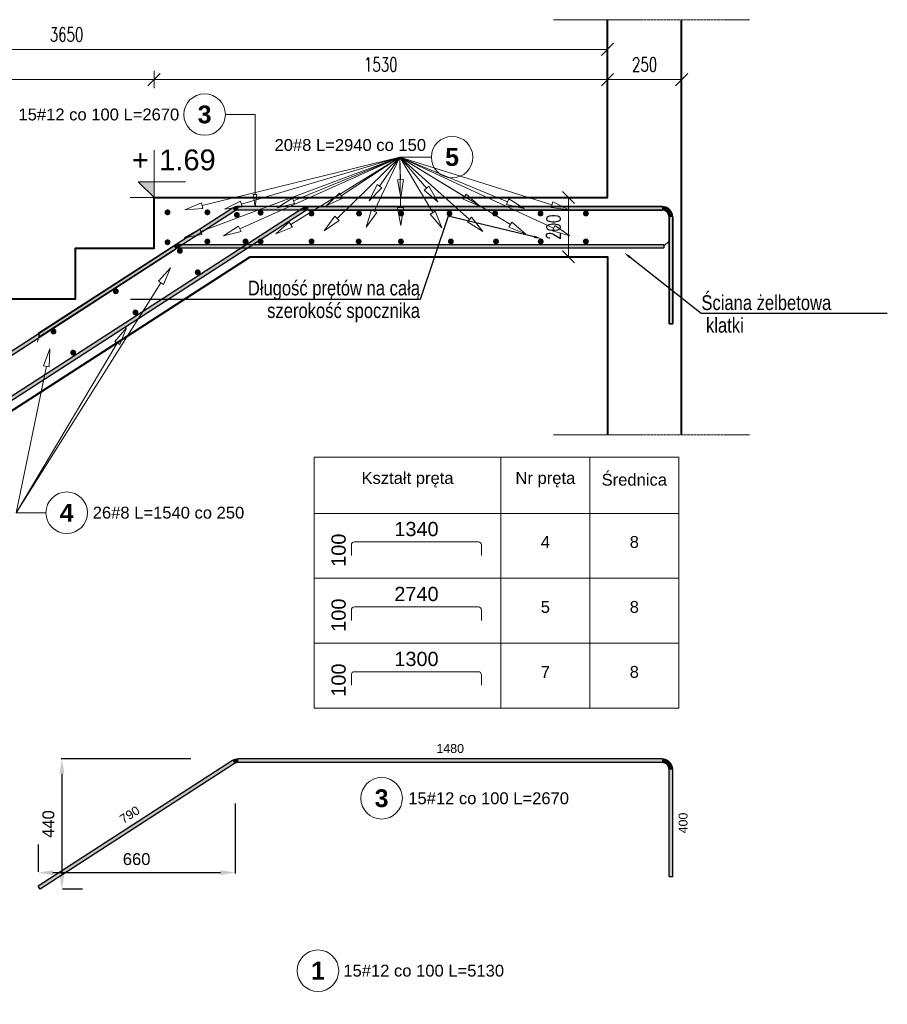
# Model space of a CAD drawing. Extents: x -1474 to 75706, y -13965 to 75879.
# Tile 3 of 17: x 18001 to 20928, y -3870 to -549. Entities that reach past the tile are written whole.
import ezdxf
from ezdxf import colors
from ezdxf.entities.mleader import LeaderData, LeaderLine
from ezdxf.enums import TextEntityAlignment as Align
from ezdxf.math import Vec2, Vec3

# ---------------------------------------------------------------- set-up
doc = ezdxf.new("R2010")
doc.units = 0
doc.header["$LTSCALE"] = 10
doc.header["$MEASUREMENT"] = 0
doc.linetypes.add('HIDDEN', pattern=[0.375, 0.25, -0.125])
for name, color, linetype, lineweight in [('P-Opis', 1, 'Continuous', 18), ('P-Przerywana', 13, 'HIDDEN', 9), ('P-Wymiar', 254, 'Continuous', 9), ('RCAD_deskowanie', 3, 'Continuous', 40)]:
    doc.layers.add(name, color=color, linetype=linetype, lineweight=lineweight)
for name, color, linetype in [('RCAD_kształt pręta', 7, 'Continuous'), ('RCAD_opis kształtu pręta', 7, 'Continuous'), ('RCAD_opis rozkładu', 7, 'Continuous'), ('RCAD_pręt wyrzucony', 130, 'Continuous'), ('RCAD_pręty punktowe', 7, 'Continuous'), ('RCAD_symbole graficzne', 7, 'Continuous')]:
    doc.layers.add(name, color=color, linetype=linetype)
doc.styles.add('_Fd Opis', font='arial.ttf')
doc.styles.add('ROMANS', font='romans.shx', dxfattribs={"width": 0.7})
doc.styles.add('style1', font='arial.ttf')
doc.styles.add('style2', font='arial.ttf', dxfattribs={"height": 40})
doc.styles.add('style3', font='arialbd.ttf')
doc.dimstyles.new('A25', dxfattribs={"dimscale": 27, "dimtxt": 1.75, "dimasz": 0.06, "dimexe": 0, "dimexo": 0, "dimgap": 1, "dimtad": 1, "dimdec": 4, "dimrnd": 0.1, "dimdsep": 46, "dimtxsty": 'ROMANS', "dimblk": '[[[[[[[[', "dimcen": 2, "dimdle": 2, "dimse1": 1, "dimse2": 1, "dimclrd": 256, "dimclrt": 1, "dimadec": 0, "dimazin": 0, "dimtfac": 1, "dimtdec": 4, "dimtix": 1, "dimtmove": 2, "dimatfit": 3, "dimldrblk": '[[[[[[[[', "dimfxl": 0, "dimtvp": 0.6, "dimtolj": 1, "dimlwd": -1, "dimarcsym": 0})
doc.dimstyles.new('RBCT DIM 20', dxfattribs={"dimtxt": 40, "dimasz": 50, "dimexe": 2.5, "dimexo": 150, "dimgap": 25, "dimtad": 1, "dimdec": 0, "dimzin": 1, "dimtxsty": 'style1', "dimcen": 50, "dimclrd": 8, "dimclre": 8, "dimclrt": 2, "dimadec": 0, "dimazin": 0, "dimtfac": 1, "dimtdec": 0, "dimtmove": 0, "dimatfit": 3, "dimfxl": 1, "dimarcsym": 0})

# ---------------------------------------------------------------- blocks, each defined once
blk = doc.blocks.new('[[[[[[[[')
at = {"layer": 'P-Wymiar'}
for p, q in [((-12.7, -12.7), (12.7, 12.7)), ((0, 0), (-4.6, 0)), ((0, 18), (0, -18))]:
    blk.add_line(p, q, dxfattribs=at)
blk = doc.blocks.new('*D134')
at = {"layer": 'Defpoints', "color": 0, "transparency": 16777216}
for p in [(15868.5, -1149.1), (18454.4, -1149.1), (16069.4, -2688.1)]:
    blk.add_point(p, dxfattribs=at)
at = {"layer": 'P-Wymiar', "transparency": 16777216}
blk.add_line((15868.5, -2686.5), (15868.5, -1150.7), dxfattribs=at)
at = {"layer": 'P-Wymiar', "transparency": 16777216, "xscale": 1.62, "yscale": 1.62, "zscale": 1.62}
for p, rotation in [((15868.5, -1149.1), 90), ((15868.5, -2688.1), 270)]:
    blk.add_blockref('[[[[[[[[', p, dxfattribs=dict(at, rotation=rotation))
at = {"layer": 'P-Wymiar', "color": 1, "transparency": 16777216, "insert": (15817.9, -1918.6), "char_height": 47.25, "attachment_point": 5, "rotation": 90, "style": 'ROMANS'}
blk.add_mtext('\\A1;1539', dxfattribs=at)
blk = doc.blocks.new('*D135')
at = {"layer": 'Defpoints', "color": 0, "transparency": 16777216}
for p in [(18454.4, -751.1), (18454.4, -1149.1), (16069.4, -2688.1)]:
    blk.add_point(p, dxfattribs=at)
at = {"layer": 'P-Wymiar', "transparency": 16777216}
blk.add_line((16071, -751.1), (18452.8, -751.1), dxfattribs=at)
at = {"layer": 'P-Wymiar', "transparency": 16777216, "xscale": 1.62, "yscale": 1.62, "zscale": 1.62, "rotation": 180}
blk.add_blockref('[[[[[[[[', (16069.4, -751.1), dxfattribs=at)
at = {"layer": 'P-Wymiar', "transparency": 16777216, "xscale": 1.62, "yscale": 1.62, "zscale": 1.62}
blk.add_blockref('[[[[[[[[', (18454.4, -751.1), dxfattribs=at)
at = {"layer": 'P-Wymiar', "color": 1, "transparency": 16777216, "insert": (17261.9, -700.5), "char_height": 47.25, "attachment_point": 5, "style": 'ROMANS'}
blk.add_mtext('\\A1;2385', dxfattribs=at)
blk = doc.blocks.new('*D136')
at = {"layer": 'Defpoints', "color": 0, "transparency": 16777216}
for p in [(19984.4, -751.1), (18454.4, -1149.1), (19984.4, -1149.1)]:
    blk.add_point(p, dxfattribs=at)
at = {"layer": 'P-Wymiar', "transparency": 16777216}
blk.add_line((18456, -751.1), (19982.8, -751.1), dxfattribs=at)
at = {"layer": 'P-Wymiar', "transparency": 16777216, "xscale": 1.62, "yscale": 1.62, "zscale": 1.62, "rotation": 180}
blk.add_blockref('[[[[[[[[', (18454.4, -751.1), dxfattribs=at)
at = {"layer": 'P-Wymiar', "transparency": 16777216, "xscale": 1.62, "yscale": 1.62, "zscale": 1.62}
blk.add_blockref('[[[[[[[[', (19984.4, -751.1), dxfattribs=at)
at = {"layer": 'P-Wymiar', "color": 1, "transparency": 16777216, "insert": (19219.4, -700.5), "char_height": 47.25, "attachment_point": 5, "style": 'ROMANS'}
blk.add_mtext('\\A1;1530', dxfattribs=at)
blk = doc.blocks.new('*D137')
at = {"layer": 'Defpoints', "color": 0, "transparency": 16777216}
for p in [(20234.4, -751.1), (19984.4, -1149.1), (20234.4, -1149.1)]:
    blk.add_point(p, dxfattribs=at)
at = {"layer": 'P-Wymiar', "transparency": 16777216}
blk.add_line((19986, -751.1), (20232.8, -751.1), dxfattribs=at)
at = {"layer": 'P-Wymiar', "transparency": 16777216, "xscale": 1.62, "yscale": 1.62, "zscale": 1.62, "rotation": 180}
blk.add_blockref('[[[[[[[[', (19984.4, -751.1), dxfattribs=at)
at = {"layer": 'P-Wymiar', "transparency": 16777216, "xscale": 1.62, "yscale": 1.62, "zscale": 1.62}
blk.add_blockref('[[[[[[[[', (20234.4, -751.1), dxfattribs=at)
at = {"layer": 'P-Wymiar', "color": 1, "transparency": 16777216, "insert": (20109.4, -700.5), "char_height": 47.25, "attachment_point": 5, "style": 'ROMANS'}
blk.add_mtext('\\A1;250', dxfattribs=at)
blk = doc.blocks.new('*D138')
at = {"layer": 'Defpoints', "color": 0, "transparency": 16777216}
for p in [(16334.4, -649.2), (19984.4, -1149.1), (16334.4, -2517.1)]:
    blk.add_point(p, dxfattribs=at)
at = {"layer": 'P-Wymiar', "transparency": 16777216}
blk.add_line((19982.8, -649.2), (16336, -649.2), dxfattribs=at)
at = {"layer": 'P-Wymiar', "transparency": 16777216, "xscale": 1.62, "yscale": 1.62, "zscale": 1.62, "rotation": 180}
blk.add_blockref('[[[[[[[[', (16334.4, -649.2), dxfattribs=at)
at = {"layer": 'P-Wymiar', "transparency": 16777216, "xscale": 1.62, "yscale": 1.62, "zscale": 1.62}
blk.add_blockref('[[[[[[[[', (19984.4, -649.2), dxfattribs=at)
at = {"layer": 'P-Wymiar', "color": 1, "transparency": 16777216, "insert": (18159.4, -598.6), "char_height": 47.25, "attachment_point": 5, "style": 'ROMANS'}
blk.add_mtext('\\A1;3650', dxfattribs=at)
blk = doc.blocks.new('*D145')
at = {"layer": 'Defpoints', "color": 0, "transparency": 16777216}
for p in [(18778.3, -1349.1), (16587, -2884.1), (16319.4, -2935.8), (16319.4, -2935.8), (16740.5, -2935.8)]:
    blk.add_point(p, dxfattribs=at)
at = {"layer": 'P-Wymiar', "transparency": 16777216}
blk.add_arc((16319.4, -2935.8), 272.5, 0.3406, 32.4929, dxfattribs=at)
at = {"layer": 'P-Wymiar', "transparency": 16777216, "xscale": 1.62, "yscale": 1.62, "zscale": 1.62}
for p, rotation in [((16548.4, -2788.1), 122.6631653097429), ((16591.9, -2935.8), 270.1703009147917)]:
    blk.add_blockref('[[[[[[[[', p, dxfattribs=dict(at, rotation=rotation))
at = {"layer": 'P-Wymiar', "color": 1, "transparency": 16777216, "insert": (16629.4, -2844.5), "char_height": 47.25, "attachment_point": 5, "rotation": 286.4167, "style": 'ROMANS'}
blk.add_mtext('\\A1;33°', dxfattribs=at)
blk = doc.blocks.new('*D148')
at = {"layer": 'Defpoints', "color": 0, "transparency": 16777216}
for p in [(18728.2, -3042.7), (18063.5, -3426.3), (18063.5, -3481.8)]:
    blk.add_point(p, dxfattribs=at)
at = {"layer": 'P-Wymiar', "color": 8, "lineweight": -2, "transparency": 16777216}
for p, q in [((18728.2, -3192.7), (18728.2, -3428.8)), ((18063.5, -3331.8), (18063.5, -3423.8)), ((18678.2, -3426.3), (18113.5, -3426.3))]:
    blk.add_line(p, q, dxfattribs=at)
at = {"layer": 'P-Wymiar', "color": 8, "transparency": 16777216}
for points in [[(18113.5, -3417.9), (18113.5, -3434.6), (18063.5, -3426.3)], [(18678.2, -3417.9), (18678.2, -3434.6), (18728.2, -3426.3)]]:
    blk.add_solid(points, dxfattribs=at)
at = {"layer": 'P-Wymiar', "color": 2, "transparency": 16777216, "insert": (18395.8, -3380.8), "char_height": 40, "attachment_point": 5, "style": 'style1'}
blk.add_mtext('660', dxfattribs=at)
blk = doc.blocks.new('*D149')
at = {"layer": 'Defpoints', "color": 0, "transparency": 16777216}
for p in [(18728.2, -3042.7), (18063.5, -3481.8), (18143.7, -3481.8)]:
    blk.add_point(p, dxfattribs=at)
at = {"layer": 'P-Wymiar', "color": 8, "lineweight": -2, "transparency": 16777216}
for p, q in [((18578.2, -3042.7), (18141.2, -3042.7)), ((18143.7, -3092.7), (18143.7, -3431.8)), ((18213.5, -3481.8), (18146.2, -3481.8))]:
    blk.add_line(p, q, dxfattribs=at)
at = {"layer": 'P-Wymiar', "color": 8, "transparency": 16777216}
for points in [[(18135.4, -3092.7), (18152.1, -3092.7), (18143.7, -3042.7)], [(18135.4, -3431.8), (18152.1, -3431.8), (18143.7, -3481.8)]]:
    blk.add_solid(points, dxfattribs=at)
at = {"layer": 'P-Wymiar', "color": 2, "transparency": 16777216, "insert": (18098.3, -3262.3), "char_height": 40, "attachment_point": 5, "rotation": 90, "style": 'style1'}
blk.add_mtext('440', dxfattribs=at)
blk = doc.blocks.new('*D160')
at = {"layer": 'Defpoints', "color": 0, "transparency": 16777216}
for p in [(19915, -1149.1), (19852.9, -1349.1), (19915, -1349.1)]:
    blk.add_point(p, dxfattribs=at)
at = {"layer": 'P-Wymiar', "transparency": 16777216}
blk.add_line((19852.9, -1150.7), (19852.9, -1347.5), dxfattribs=at)
at = {"layer": 'P-Wymiar', "transparency": 16777216, "xscale": 1.62, "yscale": 1.62, "zscale": 1.62}
for p, rotation in [((19852.9, -1149.1), 90), ((19852.9, -1349.1), 270)]:
    blk.add_blockref('[[[[[[[[', p, dxfattribs=dict(at, rotation=rotation))
at = {"layer": 'P-Wymiar', "color": 1, "transparency": 16777216, "insert": (19802.2, -1249.1), "char_height": 47.25, "attachment_point": 5, "rotation": 90, "style": 'ROMANS'}
blk.add_mtext('\\A1;200', dxfattribs=at)

msp = doc.modelspace()

# ---------------------------------------------------------------- hatches: boundary and pattern name
at = {"layer": 'RCAD_kształt pręta'}
for points in [[(16162.32921, -3001.47005), (16155.82282, -2991.38705), (18955.40678, -1184.86306), (18961.91317, -1194.94606)], [(18719.33113, -1184.86306), (18725.83752, -1194.94606), (18069.96002, -1618.17268), (18063.45363, -1608.08968)], [(20168.4045, -1179.11207), (20168.4045, -1191.11207), (18738.8503, -1191.11207), (18738.8503, -1179.11207)], [(18974.92595, -1191.11207), (18974.92595, -1179.11207), (20168.4045, -1179.11207), (20168.4045, -1191.11207)], [(20192.4045, -1215.11207), (20204.4045, -1215.11207), (20204.4045, -1575.11207), (20192.4045, -1575.11207)], [(20204.4045, -1575.11207), (20192.4045, -1575.11207), (20192.4045, -1215.11207), (20204.4045, -1215.11207)], [(16127.37207, -2874.87642), (16120.85585, -2864.79976), (18520.73564, -1312.88211), (18527.25186, -1322.95876)], [(18540.28429, -1319.11207), (18540.28429, -1307.11207), (20174.4045, -1307.11207), (20174.4045, -1319.11207)]]:
    msp.add_hatch(color=4, dxfattribs=at).paths.add_polyline_path(points, flags=0)
h = msp.add_hatch(color=4, dxfattribs=at)
edge = h.paths.add_edge_path(flags=0)
edge.add_line((18738.8503, -1179.11207), (18738.8503, -1191.11207))
edge.add_arc((18738.8503, -1215.11207), 24, 90, 122.83346622)
edge.add_line((18725.83752, -1194.94606), (18719.33113, -1184.86306))
edge.add_arc((18738.8503, -1215.11207), 36, 450, 482.83346622, ccw=False)
h = msp.add_hatch(color=4, dxfattribs=at)
edge = h.paths.add_edge_path(flags=0)
edge.add_line((18974.92595, -1179.11207), (18974.92595, -1191.11207))
edge.add_arc((18974.92595, -1215.11207), 24, 90, 122.83346622)
edge.add_line((18961.91317, -1194.94606), (18955.40678, -1184.86306))
edge.add_arc((18974.92595, -1215.11207), 36, 450, 482.83346622, ccw=False)
h = msp.add_hatch(color=4, dxfattribs=at)
edge = h.paths.add_edge_path(flags=0)
edge.add_line((20204.4045, -1215.11207), (20192.4045, -1215.11207))
edge.add_arc((20168.4045, -1215.11207), 24, 0, 90)
edge.add_line((20168.4045, -1191.11207), (20168.4045, -1179.11207))
edge.add_arc((20168.4045, -1215.11207), 36, 360, 450, ccw=False)
h = msp.add_hatch(color=4, dxfattribs=at)
edge = h.paths.add_edge_path(flags=0)
edge.add_line((20204.4045, -1215.11207), (20192.4045, -1215.11207))
edge.add_arc((20168.4045, -1215.11207), 24, 0, 90)
edge.add_line((20168.4045, -1191.11207), (20168.4045, -1179.11207))
edge.add_arc((20168.4045, -1215.11207), 36, 360, 450, ccw=False)
h = msp.add_hatch(color=4, dxfattribs=at)
edge = h.paths.add_edge_path(flags=0)
edge.add_line((18540.28429, -1307.11207), (18540.28429, -1319.11207))
edge.add_arc((18540.28429, -1343.11207), 24, 90, 122.88932466)
edge.add_line((18527.25186, -1322.95876), (18520.73564, -1312.88211))
edge.add_arc((18540.28429, -1343.11207), 36, 450, 482.88932466, ccw=False)
at = {"layer": 'RCAD_pręt wyrzucony'}
for points in [[(18719.33113, -3048.50023), (18725.83752, -3058.58323), (18069.96002, -3481.80985), (18063.45363, -3471.72685)], [(20168.4045, -3042.74924), (20168.4045, -3054.74924), (18738.8503, -3054.74924), (18738.8503, -3042.74924)], [(20204.4045, -3438.74924), (20192.4045, -3438.74924), (20192.4045, -3078.74924), (20204.4045, -3078.74924)]]:
    msp.add_hatch(color=4, dxfattribs=at).paths.add_polyline_path(points, flags=0)
h = msp.add_hatch(color=4, dxfattribs=at)
edge = h.paths.add_edge_path(flags=0)
edge.add_line((18738.8503, -3042.74924), (18738.8503, -3054.74924))
edge.add_arc((18738.8503, -3078.74924), 24, 90, 122.83346622)
edge.add_line((18725.83752, -3058.58323), (18719.33113, -3048.50023))
edge.add_arc((18738.8503, -3078.74924), 36, 450, 482.83346622, ccw=False)
h = msp.add_hatch(color=4, dxfattribs=at)
edge = h.paths.add_edge_path(flags=0)
edge.add_line((20204.4045, -3078.74924), (20192.4045, -3078.74924))
edge.add_arc((20168.4045, -3078.74924), 24, 0, 90)
edge.add_line((20168.4045, -3054.74924), (20168.4045, -3042.74924))
edge.add_arc((20168.4045, -3078.74924), 36, 360, 450, ccw=False)
at = {"layer": 'RCAD_pręty punktowe'}
h = msp.add_hatch(color=1, dxfattribs=at)
edge = h.paths.add_edge_path(flags=0)
edge.add_arc((18500.08235, -1198.91713), 10, 0, 360, ccw=False)
h = msp.add_hatch(color=1, dxfattribs=at)
edge = h.paths.add_edge_path(flags=0)
edge.add_arc((18634.4634, -1198.91713), 10, 0, 360, ccw=False)
h = msp.add_hatch(color=1, dxfattribs=at)
edge = h.paths.add_edge_path(flags=0)
edge.add_arc((18813.99575, -1199.9918), 10, 0, 360, ccw=False)
h = msp.add_hatch(color=1, dxfattribs=at)
edge = h.paths.add_edge_path(flags=0)
edge.add_arc((18985.73775, -1202.86748), 10, 0, 360, ccw=False)
h = msp.add_hatch(color=1, dxfattribs=at)
edge = h.paths.add_edge_path(flags=0)
edge.add_arc((19146.1411, -1202.86748), 10, 0, 360, ccw=False)
h = msp.add_hatch(color=1, dxfattribs=at)
edge = h.paths.add_edge_path(flags=0)
edge.add_arc((19288.31643, -1202.86748), 10, 0, 360, ccw=False)
h = msp.add_hatch(color=1, dxfattribs=at)
edge = h.paths.add_edge_path(flags=0)
edge.add_arc((19451.23913, -1202.86748), 10, 0, 360, ccw=False)
h = msp.add_hatch(color=1, dxfattribs=at)
edge = h.paths.add_edge_path(flags=0)
edge.add_arc((19605.21068, -1202.86748), 10, 0, 360, ccw=False)
h = msp.add_hatch(color=1, dxfattribs=at)
edge = h.paths.add_edge_path(flags=0)
edge.add_arc((19758.28672, -1202.86748), 10, 0, 360, ccw=False)
h = msp.add_hatch(color=1, dxfattribs=at)
edge = h.paths.add_edge_path(flags=0)
edge.add_arc((19911.4954, -1202.86748), 10, 0, 360, ccw=False)
h = msp.add_hatch(color=1, dxfattribs=at)
edge = h.paths.add_edge_path(flags=0)
edge.add_arc((18733.96675, -1207.5344), 10, 0, 360, ccw=False)
h = msp.add_hatch(color=1, dxfattribs=at)
edge = h.paths.add_edge_path(flags=0)
edge.add_arc((18500.08235, -1299.90963), 10, 0, 360, ccw=False)
h = msp.add_hatch(color=1, dxfattribs=at)
edge = h.paths.add_edge_path(flags=0)
edge.add_arc((18634.4634, -1297.11207), 10, 0, 360, ccw=False)
h = msp.add_hatch(color=1, dxfattribs=at)
edge = h.paths.add_edge_path(flags=0)
edge.add_arc((18763.26106, -1297.11207), 10, 0, 360, ccw=False)
h = msp.add_hatch(color=1, dxfattribs=at)
edge = h.paths.add_edge_path(flags=0)
edge.add_arc((18813.99575, -1297.11207), 10, 0, 360, ccw=False)
h = msp.add_hatch(color=1, dxfattribs=at)
edge = h.paths.add_edge_path(flags=0)
edge.add_arc((18985.93004, -1297.11207), 10, 0, 360, ccw=False)
h = msp.add_hatch(color=1, dxfattribs=at)
edge = h.paths.add_edge_path(flags=0)
edge.add_arc((19144.71111, -1297.11207), 10, 0, 360, ccw=False)
h = msp.add_hatch(color=1, dxfattribs=at)
edge = h.paths.add_edge_path(flags=0)
edge.add_arc((19287.45389, -1297.11207), 10, 0, 360, ccw=False)
h = msp.add_hatch(color=1, dxfattribs=at)
edge = h.paths.add_edge_path(flags=0)
edge.add_arc((19455.85794, -1297.11207), 10, 0, 360, ccw=False)
h = msp.add_hatch(color=1, dxfattribs=at)
edge = h.paths.add_edge_path(flags=0)
edge.add_arc((19608.22291, -1297.11207), 10, 0, 360, ccw=False)
h = msp.add_hatch(color=1, dxfattribs=at)
edge = h.paths.add_edge_path(flags=0)
edge.add_arc((19758.98445, -1297.11207), 10, 0, 360, ccw=False)
h = msp.add_hatch(color=1, dxfattribs=at)
edge = h.paths.add_edge_path(flags=0)
edge.add_arc((19911.35021, -1297.11207), 10, 0, 360, ccw=False)
h = msp.add_hatch(color=1, dxfattribs=at)
edge = h.paths.add_edge_path(flags=0)
edge.add_arc((18541.82979, -1328.94588), 10, 0, 360, ccw=False)
h = msp.add_hatch(color=1, dxfattribs=at)
edge = h.paths.add_edge_path(flags=0)
edge.add_arc((18601.89779, -1401.0752), 10, 0, 360, ccw=False)
h = msp.add_hatch(color=1, dxfattribs=at)
edge = h.paths.add_edge_path(flags=0)
edge.add_arc((18325.49292, -1465.18286), 10, 0, 360, ccw=False)
h = msp.add_hatch(color=1, dxfattribs=at)
edge = h.paths.add_edge_path(flags=0)
edge.add_arc((18391.83527, -1536.62497), 10, 0, 360, ccw=False)
h = msp.add_hatch(color=1, dxfattribs=at)
edge = h.paths.add_edge_path(flags=0)
edge.add_arc((18115.43041, -1600.73263), 10, 0, 360, ccw=False)
h = msp.add_hatch(color=1, dxfattribs=at)
edge = h.paths.add_edge_path(flags=0)
edge.add_arc((18181.77276, -1672.17474), 10, 0, 360, ccw=False)
at = {"layer": 'RCAD_symbole graficzne'}
msp.add_hatch(color=1, dxfattribs=at).paths.add_polyline_path([(18401.07117, -1095.77873), (18454.4045, -1149.11207), (18454.4045, -1095.77873)], flags=0)

# ---------------------------------------------------------------- linework, layer by layer
at = {"layer": 'P-Przerywana'}
for points in [[(19802.53703, -549.11207), (20462.87916, -549.11207)], [(19802.53703, -1949.11207), (20462.87916, -1949.11207)]]:
    msp.add_lwpolyline(points, dxfattribs=at)
at = {"layer": 'P-Wymiar', "color": 1}
for p, q in [((18994.66011, -2024.98289), (19624.66011, -2024.98289)), ((19624.66011, -2024.98289), (19924.66011, -2024.98289)), ((19624.66011, -2214.29146), (19624.66011, -2024.98289)), ((19624.66011, -2024.98289), (19624.66011, -2214.29146)), ((19924.66011, -2024.98289), (19924.66011, -2214.29146)), ((19924.66011, -2024.98289), (20224.66011, -2024.98289)), ((19924.66011, -2214.29146), (19924.66011, -2024.98289)), ((20224.66011, -2024.98289), (20224.66011, -2214.29146)), ((20224.66011, -2214.29146), (20224.66011, -2024.98289)), ((19624.66011, -2214.29146), (18994.66011, -2214.29146)), ((18994.66011, -2214.29146), (19624.66011, -2214.29146)), ((18994.66011, -2433.4061), (18994.66011, -2214.29146)), ((19924.66011, -2214.29146), (19624.66011, -2214.29146)), ((19624.66011, -2214.29146), (19624.66011, -2433.4061)), ((19624.66011, -2214.29146), (19924.66011, -2214.29146)), ((19624.66011, -2433.4061), (19624.66011, -2214.29146)), ((20224.66011, -2214.29146), (19924.66011, -2214.29146)), ((19924.66011, -2214.29146), (19924.66011, -2433.4061)), ((19924.66011, -2214.29146), (20224.66011, -2214.29146)), ((19924.66011, -2433.4061), (19924.66011, -2214.29146)), ((20224.66011, -2214.29146), (20224.66011, -2433.4061)), ((20224.66011, -2433.4061), (20224.66011, -2214.29146)), ((18994.66011, -2652.52074), (18994.66011, -2433.4061)), ((19624.66011, -2433.4061), (19624.66011, -2652.52074)), ((19624.66011, -2652.52074), (19624.66011, -2433.4061)), ((19924.66011, -2433.4061), (19924.66011, -2652.52074)), ((19924.66011, -2652.52074), (19924.66011, -2433.4061)), ((20224.66011, -2433.4061), (20224.66011, -2652.52074)), ((20224.66011, -2652.52074), (20224.66011, -2433.4061)), ((18994.66011, -2871.63537), (18994.66011, -2652.52074)), ((19624.66011, -2652.52074), (19624.66011, -2871.63537)), ((19624.66011, -2871.63537), (19624.66011, -2652.52074)), ((19924.66011, -2652.52074), (19924.66011, -2871.63537)), ((19924.66011, -2871.63537), (19924.66011, -2652.52074)), ((20224.66011, -2652.52074), (20224.66011, -2871.63537)), ((20224.66011, -2871.63537), (20224.66011, -2652.52074))]:
    msp.add_line(p, q, dxfattribs=at)
at = {"layer": 'P-Wymiar', "color": 4}
for p, q in [((19120.16438, -2356.16211), (19120.16438, -2321.01818)), ((19130.93147, -2310.25108), (19548.69652, -2310.25108)), ((19559.46362, -2321.01818), (19559.46362, -2356.16211)), ((19120.16438, -2575.27675), (19120.16438, -2540.13281)), ((19130.93147, -2529.36572), (19548.69652, -2529.36572)), ((19559.46362, -2540.13281), (19559.46362, -2575.27675)), ((19130.93147, -2748.48036), (19548.69652, -2748.48036)), ((19120.16438, -2794.39139), (19120.16438, -2759.24745)), ((19559.46362, -2759.24745), (19559.46362, -2794.39139))]:
    msp.add_line(p, q, dxfattribs=at)
at = {"layer": 'P-Wymiar', "color": 1}
for points in [[(18994.66011, -2214.29146), (18994.66011, -2024.98289)], [(18994.66011, -2433.4061), (20224.66011, -2433.4061)], [(18994.66011, -2652.52074), (20224.66011, -2652.52074)], [(18994.66011, -2871.63537), (20224.66011, -2871.63537)]]:
    msp.add_lwpolyline(points, dxfattribs=at)
at = {"layer": 'P-Wymiar', "color": 4}
for centre, start, end in [((19130.93147, -2321.01818), 90, 180), ((19548.69652, -2321.01818), 0, 90), ((19130.93147, -2540.13281), 90, 180), ((19548.69652, -2540.13281), 0, 90), ((19130.93147, -2759.24745), 90, 180), ((19548.69652, -2759.24745), 0, 90)]:
    msp.add_arc(centre, 10.76709, start, end, dxfattribs=at)
at = {"layer": 'RCAD_deskowanie'}
for points in [[(16069.4045, -4139.11207), (16069.4045, -2688.11207), (16334.4045, -2688.11207), (16334.4045, -2517.11207), (16599.4045, -2517.11207), (16599.4045, -2346.11207), (16864.4045, -2346.11207), (16864.4045, -2175.11207), (17129.4045, -2175.11207), (17129.4045, -2004.11207), (17394.4045, -2004.11207), (17394.4045, -1833.11207), (17659.4045, -1833.11207), (17659.4045, -1662.11207), (17924.4045, -1662.11207), (17924.4045, -1491.11207), (18189.4045, -1491.11207), (18189.4045, -1320.11207), (18454.4045, -1320.11207), (18454.4045, -1149.11207), (19984.4045, -1149.11207), (19984.4045, -549.11207)], [(20234.4045, -1949.11207), (20234.4045, -549.11207)], [(16319.4045, -4139.11207), (16319.4045, -2935.81569), (18778.33117, -1349.11207), (19984.4045, -1349.11207), (19984.4045, -1949.11207)]]:
    msp.add_lwpolyline(points, dxfattribs=at)
at = {"layer": 'RCAD_kształt pręta', "color": 4}
for p, q in [((16155.82282, -2991.38705), (18955.40678, -1184.86306)), ((16162.32921, -3001.47005), (18961.91317, -1194.94606)), ((18719.33113, -1184.86306), (18063.45363, -1608.08968)), ((18725.83752, -1194.94606), (18069.96002, -1618.17268)), ((20168.4045, -1179.11207), (18738.8503, -1179.11207)), ((20168.4045, -1191.11207), (18738.8503, -1191.11207)), ((18974.92595, -1179.11207), (20168.4045, -1179.11207)), ((18974.92595, -1191.11207), (20168.4045, -1191.11207)), ((20192.4045, -1215.11207), (20192.4045, -1575.11207)), ((20192.4045, -1575.11207), (20192.4045, -1215.11207)), ((20204.4045, -1215.11207), (20204.4045, -1575.11207)), ((20204.4045, -1575.11207), (20204.4045, -1215.11207)), ((16120.85585, -2864.79976), (18520.73564, -1312.88211)), ((16127.37207, -2874.87642), (18527.25186, -1322.95876)), ((18540.28429, -1307.11207), (20174.4045, -1307.11207)), ((18540.28429, -1319.11207), (20174.4045, -1319.11207)), ((20174.4045, -1307.11207), (20174.4045, -1319.11207)), ((20204.4045, -1575.11207), (20192.4045, -1575.11207)), ((20192.4045, -1575.11207), (20204.4045, -1575.11207)), ((18069.96002, -1618.17268), (18063.45363, -1608.08968))]:
    msp.add_line(p, q, dxfattribs=at)
at = {"layer": 'RCAD_kształt pręta', "color": 2, "lineweight": 5}
for p, q in [((20174.4045, -1313.11207), (20191.9045, -1295.61207)), ((18066.70682, -1613.13118), (18061.49093, -1637.32404))]:
    msp.add_line(p, q, dxfattribs=at)
at = {"layer": 'RCAD_kształt pręta', "color": 4}
for centre, radius, start, end in [((18738.8503, -1215.11207), 36, 90, 122.83346622), ((18738.8503, -1215.11207), 24, 90, 122.83346622), ((18974.92595, -1215.11207), 36, 90, 122.83346622), ((18974.92595, -1215.11207), 24, 90, 122.83346622), ((20168.4045, -1215.11207), 36, 0, 90), ((20168.4045, -1215.11207), 36, 360, 90), ((20168.4045, -1215.11207), 24, 0, 90), ((20168.4045, -1215.11207), 24, 360, 90), ((18540.28429, -1343.11207), 36, 90, 122.88932466), ((18540.28429, -1343.11207), 24, 90, 122.88932466)]:
    msp.add_arc(centre, radius, start, end, dxfattribs=at)
at = {"layer": 'RCAD_opis kształtu pręta', "color": 8, "lineweight": 0}
for p, q in [((18795.1545, -869.06962), (18695.1545, -869.06962)), ((18795.1545, -1127.11207), (18795.1545, -869.06962)), ((18795.1545, -1127.11207), (18795.1545, -1139.11207)), ((18795.1545, -1179.11207), (18788.48783, -1139.11207)), ((18801.82117, -1139.11207), (18788.48783, -1139.11207)), ((18801.82117, -1139.11207), (18795.1545, -1179.11207))]:
    msp.add_line(p, q, dxfattribs=at)
msp.add_circle((18625.1545, -869.06962), 70, dxfattribs=at)
at = {"layer": 'RCAD_opis rozkładu', "color": 8, "lineweight": 0}
for p, q in [((19284.20463, -1012.73321), (18612.48277, -1263.8841)), ((19284.20463, -1012.73321), (18616.63273, -1176.3513)), ((19284.20463, -1012.73321), (18744.02011, -1254.14957)), ((19284.20463, -1012.73321), (18749.53517, -1170.88059)), ((19284.20463, -1012.73321), (18916.09581, -1240.05988)), ((19284.20463, -1012.73321), (18924.98676, -1160.37385)), ((19284.20463, -1012.73321), (19071.91326, -1219.40493)), ((19284.20463, -1012.73321), (19086.02258, -1142.96639)), ((19284.20463, -1012.73321), (19196.67264, -1194.94553)), ((19284.20463, -1012.73321), (19215.21473, -1110.74087)), ((19284.20463, -1012.73321), (19390.00322, -1012.73321)), ((19284.20463, -1012.73321), (19796.96331, -1173.05686)), ((19284.20463, -1012.73321), (19285.80128, -1088.89384)), ((19284.20463, -1012.73321), (19373.43472, -1117.50844)), ((19284.20463, -1012.73321), (19502.81174, -1146.30186)), ((19284.20463, -1012.73321), (19647.40159, -1162.99278)), ((19284.20463, -1012.73321), (19802.45641, -1252.69242)), ((19284.20463, -1012.73321), (19656.61324, -1240.50108)), ((19284.20463, -1012.73321), (19518.85809, -1223.02506)), ((19284.20463, -1012.73321), (19394.79308, -1199.81114)), ((19284.20463, -1012.73321), (19286.11121, -1183.11958)), ((19295.79909, -1088.68425), (19275.80348, -1089.10344)), ((19287.05886, -1148.88066), (19275.80348, -1089.10344)), ((19295.79909, -1088.68425), (19287.05886, -1148.88066)), ((19180.67792, -1159.80417), (19207.03752, -1104.98473)), ((19223.39195, -1116.497), (19180.67792, -1159.80417)), ((19223.39195, -1116.497), (19207.03752, -1104.98473)), ((19381.04798, -1111.02474), (19365.82147, -1123.99214)), ((19412.33693, -1163.18796), (19365.82147, -1123.99214)), ((19381.04798, -1111.02474), (19412.33693, -1163.18796)), ((18691.99928, -1187.89886), (18746.69879, -1161.29128)), ((18752.37155, -1180.46991), (18746.69879, -1161.29128)), ((18869.49126, -1183.18282), (18921.18526, -1151.1246)), ((18928.78825, -1169.6231), (18921.18526, -1151.1246)), ((19035.88016, -1175.91694), (19080.53082, -1134.60933)), ((19091.51433, -1151.32346), (19035.88016, -1175.91694)), ((19091.51433, -1151.32346), (19080.53082, -1134.60933)), ((19508.02554, -1137.76862), (19497.59794, -1154.83511)), ((19554.01121, -1177.58467), (19497.59794, -1154.83511)), ((19508.02554, -1137.76862), (19554.01121, -1177.58467)), ((19651.22448, -1153.75235), (19643.5787, -1172.23321)), ((19651.22448, -1153.75235), (19702.84416, -1185.93013)), ((18558.35754, -1190.63421), (18614.25225, -1166.63876)), ((18619.01322, -1186.06383), (18558.35754, -1190.63421)), ((18619.01322, -1186.06383), (18614.25225, -1166.63876)), ((18752.37155, -1180.46991), (18691.99928, -1187.89886)), ((18928.78825, -1169.6231), (18869.49126, -1183.18282)), ((19170.69188, -1249.0288), (19187.65877, -1190.6154)), ((19205.68652, -1199.27566), (19187.65877, -1190.6154)), ((19296.11058, -1183.00769), (19276.11184, -1183.23147)), ((19286.78255, -1243.11582), (19276.11184, -1183.23147)), ((19296.11058, -1183.00769), (19286.78255, -1243.11582)), ((19403.40149, -1194.7224), (19386.18466, -1204.89988)), ((19403.40149, -1194.7224), (19425.32551, -1251.4616)), ((19702.84416, -1185.93013), (19643.5787, -1172.23321)), ((19799.94753, -1163.51252), (19793.97909, -1182.60121)), ((19854.22936, -1190.96217), (19793.97909, -1182.60121)), ((19799.94753, -1163.51252), (19854.22936, -1190.96217)), ((19028.92165, -1261.2585), (19064.93767, -1212.23966)), ((19078.88886, -1226.5702), (19028.92165, -1261.2585)), ((19078.88886, -1226.5702), (19064.93767, -1212.23966)), ((19205.68652, -1199.27566), (19170.69188, -1249.0288)), ((19425.32551, -1251.4616), (19386.18466, -1204.89988)), ((19525.53201, -1215.57799), (19512.18418, -1230.47213)), ((19525.53201, -1215.57799), (19563.5405, -1263.06856)), ((18556.28256, -1284.89687), (18608.98064, -1254.5174)), ((18615.9849, -1273.2508), (18608.98064, -1254.5174)), ((18689.24175, -1278.63082), (18739.9399, -1245.01984)), ((18748.10032, -1263.27929), (18739.9399, -1245.01984)), ((18865.04578, -1271.58597), (18910.84146, -1231.55154)), ((18921.35016, -1248.56822), (18865.04578, -1271.58597)), ((18921.35016, -1248.56822), (18910.84146, -1231.55154)), ((19563.5405, -1263.06856), (19512.18418, -1230.47213)), ((19661.83082, -1231.97014), (19651.39566, -1249.03201)), ((19707.79885, -1271.80657), (19651.39566, -1249.03201)), ((19661.83082, -1231.97014), (19707.79885, -1271.80657)), ((19806.65804, -1243.61794), (19798.25477, -1261.7669)), ((19856.90331, -1277.90224), (19798.25477, -1261.7669)), ((19806.65804, -1243.61794), (19856.90331, -1277.90224)), ((18615.9849, -1273.2508), (18556.28256, -1284.89687)), ((18748.10032, -1263.27929), (18689.24175, -1278.63082)), ((18469.45977, -1431.18818), (18509.87677, -1385.72979)), ((18509.87677, -1385.72979), (18486.38773, -1441.83919)), ((17989.85975, -2212.20862), (18477.92375, -1436.51369)), ((18469.45977, -1431.18818), (18486.38773, -1441.83919)), ((18321.88116, -1634.63733), (18361.15512, -1588.18783)), ((18361.15512, -1588.18783), (18339.06878, -1644.86405)), ((17989.85975, -2212.20862), (18330.47497, -1639.75069)), ((18081.49575, -1716.26808), (18103.36087, -1659.50615)), ((18103.36087, -1659.50615), (18101.08693, -1720.29126)), ((18321.88116, -1634.63733), (18339.06878, -1644.86405)), ((17989.85975, -2212.20862), (18091.29134, -1718.27967)), ((18081.49575, -1716.26808), (18101.08693, -1720.29126)), ((17989.85975, -2212.20862), (18089.85975, -2212.20862))]:
    msp.add_line(p, q, dxfattribs=at)
for centre in [(19460.00322, -1012.73321), (18159.85975, -2212.20862)]:
    msp.add_circle(centre, 70, dxfattribs=at)
at = {"layer": 'RCAD_pręt wyrzucony', "color": 4}
for p, q in [((18719.33113, -3048.50023), (18063.45363, -3471.72685)), ((20168.4045, -3042.74924), (18738.8503, -3042.74924)), ((20168.4045, -3054.74924), (18738.8503, -3054.74924)), ((18725.83752, -3058.58323), (18069.96002, -3481.80985)), ((20192.4045, -3438.74924), (20192.4045, -3078.74924)), ((20204.4045, -3438.74924), (20204.4045, -3078.74924)), ((20192.4045, -3438.74924), (20204.4045, -3438.74924)), ((18069.96002, -3481.80985), (18063.45363, -3471.72685))]:
    msp.add_line(p, q, dxfattribs=at)
at = {"layer": 'RCAD_pręt wyrzucony', "color": 8, "lineweight": 0}
for centre in [(19222.19879, -3175.51842), (19007.47558, -3757.04067)]:
    msp.add_circle(centre, 70, dxfattribs=at)
at = {"layer": 'RCAD_pręt wyrzucony', "color": 4}
for centre, radius, start, end in [((18738.8503, -3078.74924), 36, 90, 122.83346622), ((18738.8503, -3078.74924), 24, 90, 122.83346622), ((20168.4045, -3078.74924), 36, 360, 90), ((20168.4045, -3078.74924), 24, 360, 90)]:
    msp.add_arc(centre, radius, start, end, dxfattribs=at)
at = {"layer": 'RCAD_symbole graficzne', "color": 1, "lineweight": 0}
for p, q in [((18454.4045, -1149.11207), (18454.4045, -989.11207)), ((18561.07117, -1095.77873), (18401.07117, -1095.77873)), ((18401.07117, -1095.77873), (18454.4045, -1149.11207)), ((18534.4045, -1149.11207), (18374.4045, -1149.11207))]:
    msp.add_line(p, q, dxfattribs=at)

# ---------------------------------------------------------------- texts
at = {"layer": 'P-Wymiar', "color": 2, "style": 'style2'}
for s, p in [('1340', (19339.814, -2267.11434)), ('2740', (19339.814, -2486.22897)), ('1300', (19339.814, -2705.34361))]:
    msp.add_text(s, height=48, dxfattribs=at).set_placement(p, align=Align.MIDDLE_CENTER)
for p in [(19077.02763, -2338.59014), (19077.02763, -2557.70478), (19077.02763, -2776.81942)]:
    msp.add_text('100', height=48, rotation=90, dxfattribs=at).set_placement(p, align=Align.MIDDLE_CENTER)
at = {"layer": 'P-Wymiar', "color": 3, "char_height": 40, "attachment_point": 5, "style": 'style2'}
for s, insert, width in [('Kształt pręta', (19309.66011, -2101.0648), 630), ('Nr pręta', (19774.66011, -2101.0648), 300), ('Średnica', (20074.66011, -2101.0648), 300)]:
    msp.add_mtext(s, dxfattribs=dict(at, insert=insert, width=width))
at = {"layer": 'P-Wymiar', "color": 2, "char_height": 40, "width": 300, "attachment_point": 5, "style": 'style2'}
for s, insert in [('4', (19774.66011, -2311.07089)), ('8', (20074.66011, -2311.07089)), ('5', (19774.66011, -2530.18553)), ('8', (20074.66011, -2530.18553)), ('7', (19774.66011, -2749.30017)), ('8', (20074.66011, -2749.30017))]:
    msp.add_mtext(s, dxfattribs=dict(at, insert=insert))
at = {"layer": 'RCAD_opis kształtu pręta', "color": 1, "attachment_point": 5}
for s, insert, char_height, style in [('3', (18625.1545, -869.06962), 60, 'style3'), ('15#12 co 100 L=2670', (18268.41507, -869.06962), 40, 'style1')]:
    msp.add_mtext(s, dxfattribs=dict(at, insert=insert, char_height=char_height, style=style))
at = {"layer": 'RCAD_opis rozkładu', "color": 2, "char_height": 40, "attachment_point": 5, "style": 'style1'}
for s, insert in [('20#8 L=2940 co 150', (19116.57894, -972.05108)), ('26#8 L=1540 co 250', (18503.28403, -2212.20862))]:
    msp.add_mtext(s, dxfattribs=dict(at, insert=insert))
at = {"layer": 'RCAD_opis rozkładu', "color": 1, "char_height": 60, "attachment_point": 5, "style": 'style3'}
for s, insert in [('5', (19460.00322, -1012.73321)), ('4', (18159.85975, -2212.20862))]:
    msp.add_mtext(s, dxfattribs=dict(at, insert=insert))
at = {"layer": 'RCAD_pręt wyrzucony', "color": 1, "attachment_point": 5}
for s, insert, char_height, style in [('1480', (19453.6274, -3007.74924), 30, 'style1'), ('3', (19222.19879, -3175.51842), 60, 'style3'), ('1', (19007.47558, -3757.04067), 60, 'style3')]:
    msp.add_mtext(s, dxfattribs=dict(at, insert=insert, char_height=char_height, style=style))
at = {"layer": 'RCAD_pręt wyrzucony', "color": 2, "char_height": 40, "style": 'style1'}
for s, insert, attachment_point in [('15#12 co 100 L=2670', (19312.19879, -3175.51842), 4), ('15#12 co 100 L=5130', (19364.21501, -3757.04067), 5)]:
    msp.add_mtext(s, dxfattribs=dict(at, insert=insert, attachment_point=attachment_point))
at = {"layer": 'RCAD_pręt wyrzucony', "color": 1, "char_height": 30, "attachment_point": 5, "style": 'style1'}
for s, insert, rotation in [('790', (18372.41541, -3230.70479), 32.83346622), ('400', (20239.4045, -3258.74924), 90)]:
    msp.add_mtext(s, dxfattribs=dict(at, insert=insert, rotation=rotation))
at = {"layer": 'RCAD_symbole graficzne', "color": 2, "style": 'style1'}
msp.add_text('1.69 ', height=70, dxfattribs=at).set_placement((18472.18228, -1078.00095), align=Align.BOTTOM_LEFT)
msp.add_text('+', height=70, dxfattribs=at).set_placement((18436.62672, -1078.00095), align=Align.BOTTOM_RIGHT)

# ---------------------------------------------------------------- dimensions: what is measured, and where the dimension line sits
at = {"layer": 'P-Wymiar'}
for base, p1, p2, picture, middle in [((16334.4045, -649.21728), (19984.4045, -1149.11207), (16334.4045, -2517.11207), '*D138', (18159.4045, -598.59228)), ((18454.4045, -751.1279), (16069.4045, -2688.11207), (18454.4045, -1149.11207), '*D135', (17261.9045, -700.5029)), ((19984.4045, -751.1279), (18454.4045, -1149.11207), (19984.4045, -1149.11207), '*D136', (19219.4045, -700.5029)), ((20234.4045, -751.1279), (19984.4045, -1149.11207), (20234.4045, -1149.11207), '*D137', (20109.4045, -700.5029))]:
    dim = msp.add_linear_dim(base=base, p1=p1, p2=p2, dimstyle='A25', override={"dimfxl": 0.18, "dimfxlon": 1}, dxfattribs=at)
    dim.commit()
    dim.dimension.update_dxf_attribs({"geometry": picture, "text_midpoint": middle})
for base, p1, p2, picture, middle in [((15868.5385, -1149.11207), (16069.4045, -2688.11207), (18454.4045, -1149.11207), '*D134', (15817.9135, -1918.61207)), ((19852.85811, -1349.11207), (19915.04918, -1149.11207), (19915.04918, -1349.11207), '*D160', (19802.23311, -1249.11207))]:
    dim = msp.add_linear_dim(base=base, p1=p1, p2=p2, angle=90, dimstyle='A25', override={"dimfxl": 0.18, "dimfxlon": 1}, dxfattribs=at)
    dim.commit()
    dim.dimension.update_dxf_attribs({"geometry": picture, "text_midpoint": middle})
dim = msp.add_angular_dim_2l(base=(16586.96344, -2884.07647), line1=((16319.4045, -2935.81569), (16740.50842, -2935.81569)), line2=((16319.4045, -2935.81569), (18778.33117, -1349.11207)), dimstyle='A25', override={"dimfxl": 0.18, "dimfxlon": 1}, dxfattribs=at)
dim.commit()
dim.dimension.update_dxf_attribs({"geometry": '*D145', "text_midpoint": (16629.3711, -2844.48919)})
dim = msp.add_linear_dim(base=(18063.45363, -3426.27065), p1=(18728.2435, -3042.74924), p2=(18063.45363, -3481.80985), text='660', dimstyle='RBCT DIM 20', dxfattribs=at)
dim.commit()
dim.dimension.update_dxf_attribs({"geometry": '*D148', "text_midpoint": (18395.84856, -3380.84773)})
dim = msp.add_linear_dim(base=(18143.74339, -3481.80985), p1=(18728.2435, -3042.74924), p2=(18063.45363, -3481.80985), angle=90, text='440', dimstyle='RBCT DIM 20', dxfattribs=at)
dim.commit()
dim.dimension.update_dxf_attribs({"geometry": '*D149', "text_midpoint": (18098.32047, -3262.27954)})

# ---------------------------------------------------------------- leaders
at = {"layer": 'P-Opis'}
ml = msp.add_multileader_mtext('Standard', dxfattribs=at)
ml.set_content('{\\W0.8;Długość prętów na całą\\Pszerokość spocznika}', color=256, style='_Fd Opis')
ml.set_leader_properties()
ml.build(insert=Vec2(0, 0))
ml.multileader.update_dxf_attribs({"has_dogleg": 0, "text_left_attachment_type": 6, "text_right_attachment_type": 6, "arrow_head_size": 25})
ctx = ml.context
ctx.base_point, ctx.char_height, ctx.arrow_head_size, ctx.landing_gap_size, ctx.plane_origin = Vec3(18776.22831, -1493.01288), 50, 25, 0.5, Vec3(23759.49447, -1382.20717)
ctx.left_attachment, ctx.right_attachment, ctx.text_align_type = 6, 6, 2
notes = []
notes.append((ctx, [(0, (1, 1, 0), (19665.03193, -1493.01288), (-1, 0), 312.76951, [(0, [(19761.52833, -1287.44104), (19446.78468, -1211.82057)], 0, [])])]))
ctx.mtext.insert, ctx.mtext.alignment, ctx.mtext.line_spacing_factor, ctx.mtext.line_spacing_style = Vec3(19351.76241, -1429.13157), 3, 0.914286, 2
ml = msp.add_multileader_mtext('Standard', dxfattribs=at)
ml.set_content('{\\W0.8;Ściana żelbetowa\\P klatki}', color=256, style='_Fd Opis')
ml.set_leader_properties()
ml.build(insert=Vec2(0, 0))
ml.multileader.update_dxf_attribs({"has_dogleg": 0, "text_left_attachment_type": 6, "text_right_attachment_type": 6, "arrow_head_size": 25})
ctx = ml.context
ctx.base_point, ctx.char_height, ctx.arrow_head_size, ctx.landing_gap_size, ctx.plane_origin = Vec3(20300.56158, -1538.58), 50, 25, 0.5, Vec3(15893.32952, -1427.77429)
ctx.left_attachment, ctx.right_attachment = 6, 6
notes.append((ctx, [(0, (1, 1, 0), (19987.79207, -1538.58), (1, 0), 312.76951, [(0, [(20040.72604, -1335.26205)], 0, [])])]))
ctx.mtext.insert, ctx.mtext.line_spacing_factor, ctx.mtext.line_spacing_style = Vec3(20301.06158, -1478.58), 0.914286, 2
for ctx, leaders in notes:
    for number, flags, end, landing, length, lines in leaders:
        leader = LeaderData()
        leader.index, (leader.has_last_leader_line, leader.has_dogleg_vector, leader.attachment_direction) = number, flags
        leader.last_leader_point, leader.dogleg_vector, leader.dogleg_length = Vec3(end), Vec3(landing), length
        for number, points, colour, breaks in lines:
            line = LeaderLine()
            line.index, line.vertices, line.color, line.breaks = number, Vec3.list(points), colors.encode_raw_color(colour), breaks
            leader.lines.append(line)
        ctx.leaders.append(leader)

doc.saveas('drawing.dxf')
